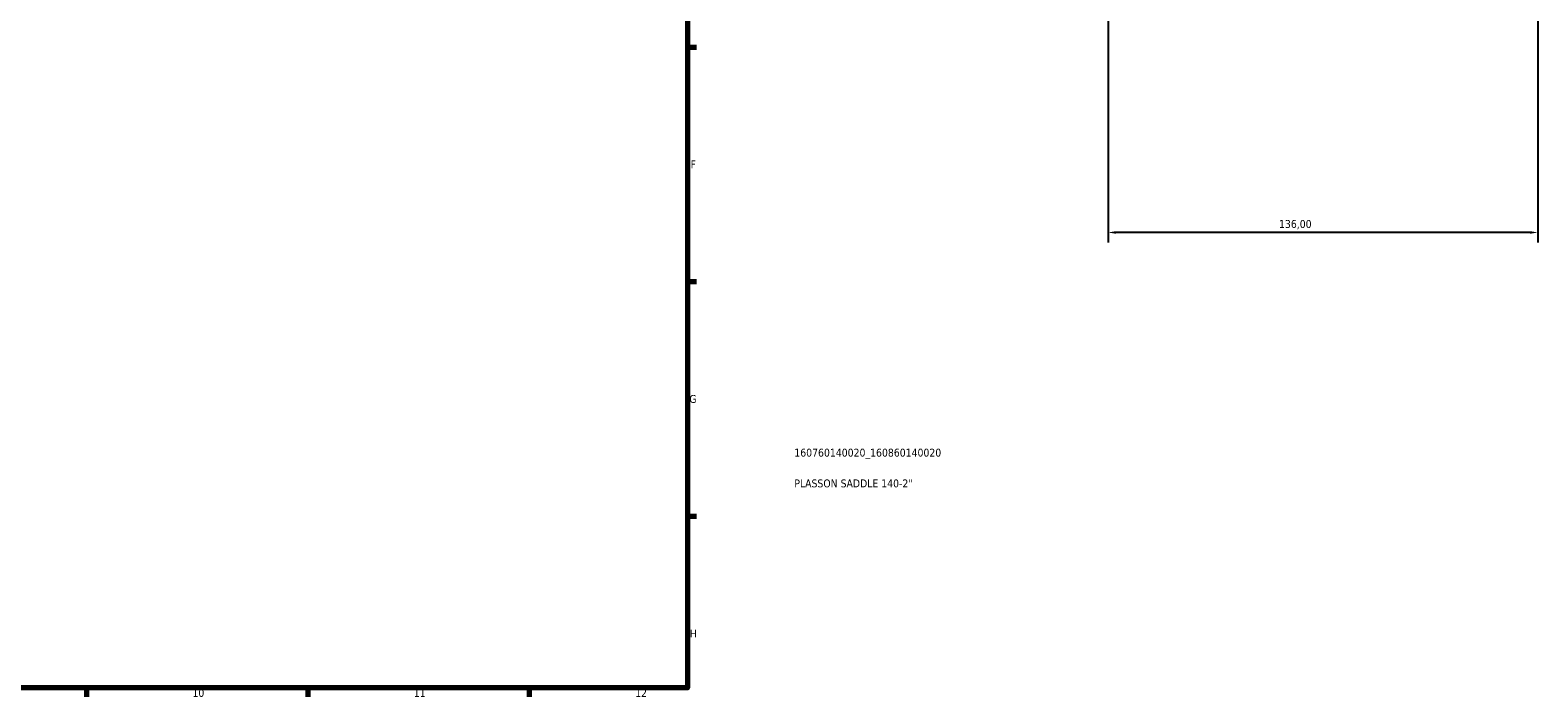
# Model space of a CAD drawing. Header units: millimetres. Extents: x 0 to 1121, y -35 to 1083.
# Tile 5 of 6: x 613 to 1090, y 17 to 228. Entities that reach past the tile are written whole.
import ezdxf

# ---------------------------------------------------------------- set-up
doc = ezdxf.new("R2010")
doc.units = ezdxf.units.MM
for name, color, linetype, lineweight in [('Border (ISO)', 7, 'Continuous', 70), ('Dimension (ISO)', 7, 'Continuous', 25), ('Title (ISO)', 7, 'Continuous', 50)]:
    doc.layers.add(name, color=color, linetype=linetype, lineweight=lineweight)
doc.styles.add('Note Text (ISO)', font='tahoma.ttf')
doc.dimstyles.new('Default (ISO)', dxfattribs={"dimtxt": 2.5, "dimasz": 2.5, "dimexe": 3.175, "dimexo": 0, "dimgap": 0.762, "dimtad": 1, "dimrnd": 1e-08, "dimzin": 0, "dimtxsty": 'Note Text (ISO)', "dimcen": 0.09, "dimdle": 10, "dimclrd": 256, "dimclre": 256, "dimclrt": 232, "dimazin": 0, "dimtfac": 1.40208, "dimtmove": 0, "dimatfit": 3, "dimfxl": 1, "dimtolj": 1, "dimtzin": 0, "dimlwd": -1, "dimlwe": -1, "dimarcsym": 0})

# ---------------------------------------------------------------- blocks, each defined once
blk = doc.blocks.new('Borders Default Border')
at = {"layer": 'Border (ISO)'}
for p, q in [((821, 222.75), (823.9, 222.75)), ((821, 148.5), (823.9, 148.5)), ((821, 74.25), (823.9, 74.25)), ((630.75, 20), (630.75, 17.1)), ((700.83, 20), (700.83, 17.1)), ((770.92, 20), (770.92, 17.1))]:
    blk.add_line(p, q, dxfattribs=at)
at = {"layer": 'Border (ISO)', "flags": 128}
blk.add_lwpolyline([(20, 20), (20, 574), (821, 574), (821, 20), (20, 20)], dxfattribs=at)
at = {"layer": 'Border (ISO)', "color": 232, "true_color": 0xca0064, "char_height": 2.5, "attachment_point": 7, "style": 'Note Text (ISO)'}
for s, insert in [('F', (822, 184.38)), ('G', (821.61, 110.08)), ('H', (821.74, 35.88)), ('10', (664.29, 17.05)), ('11', (734.37, 17.1)), ('12', (804.46, 17.1))]:
    blk.add_mtext(s, dxfattribs=dict(at, insert=insert))
blk = doc.blocks.new('Title Blocks ISO')
at = {"layer": 'Title (ISO)', "color": 232, "true_color": 0xca0064, "style": 'Note Text (ISO)'}
for tag, p in [('PART_NUMBER_001', (33.84, 73.13)), ('DESCRIPTION_001', (33.84, 63.4))]:
    blk.add_attdef(tag, p, '', height=2.5, dxfattribs=at)
blk = doc.blocks.new('*D8')
at = {"layer": 'Defpoints', "color": 0, "transparency": 16777216}
for p in [(954.23, 311.88), (1090.23, 311.88), (954.23, 164.06)]:
    blk.add_point(p, dxfattribs=at)
at = {"layer": 'Dimension (ISO)', "transparency": 16777216}
for p, q in [((954.23, 311.88), (954.23, 160.89)), ((1090.23, 311.88), (1090.23, 160.89)), ((1087.73, 164.06), (956.73, 164.06))]:
    blk.add_line(p, q, dxfattribs=at)
for points in [[(956.73, 164.48), (956.73, 163.65), (954.23, 164.06)], [(1087.73, 164.48), (1087.73, 163.65), (1090.23, 164.06)]]:
    blk.add_solid(points, dxfattribs=at)
at = {"layer": 'Dimension (ISO)', "color": 232, "true_color": 0xca0064, "transparency": 16777216, "insert": (1008.28, 168), "char_height": 2.5, "attachment_point": 1, "style": 'Note Text (ISO)'}
blk.add_mtext('\\A1;136,00', dxfattribs=at)

msp = doc.modelspace()

# ---------------------------------------------------------------- block references
msp.add_blockref('Borders Default Border', (0, 0))
msp.add_blockref('Title Blocks ISO', (821, 20)).add_auto_attribs({'PART_NUMBER_001': '160760140020_160860140020', 'DESCRIPTION_001': 'PLASSON SADDLE 140-2"'})

# ---------------------------------------------------------------- dimensions: what is measured, and where the dimension line sits
at = {"layer": 'Dimension (ISO)'}
dim = msp.add_linear_dim(base=(954.2303, 164.0623), p1=(1090.2303, 311.8774), p2=(954.2303, 311.8774), dimstyle='Default (ISO)', override={"dimdec": 2, "dimtp": 0, "dimtm": 0, "dimtdec": 2, "dimtofl": 0, "dimatfit": 1}, dxfattribs=at)
dim.commit()
dim.dimension.update_dxf_attribs({"geometry": '*D8', "text_midpoint": (1013.2303, 164.0623), "dimtype": 160})

doc.saveas('drawing.dxf')
